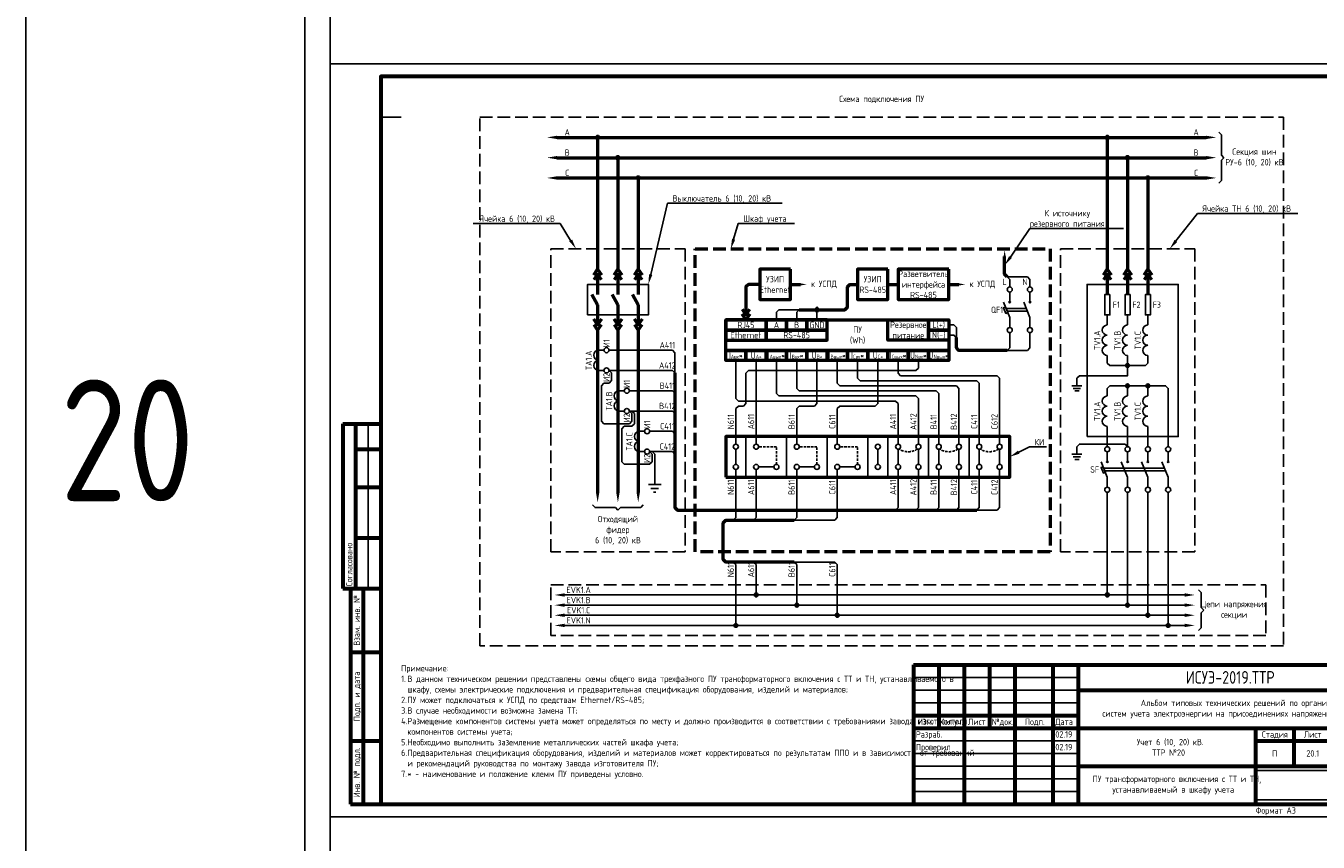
# Model space of a CAD drawing. Header units: millimetres. Extents: x -110 to 4101, y -10868 to 110.
# Tile 28 of 90: x -110 to 400, y -6340 to -6018. Entities that reach past the tile are written whole.
import ezdxf
from ezdxf import colors
from ezdxf.entities.mleader import LeaderData, LeaderLine
from ezdxf.enums import TextEntityAlignment as Align
from ezdxf.math import Vec2, Vec3

# ---------------------------------------------------------------- set-up
doc = ezdxf.new("R2010")
doc.units = ezdxf.units.MM
doc.linetypes.add('GOST2.303 4', pattern=[7, 5, -2, 0])
doc.linetypes.add('штриховая2', pattern=[9.525, 6.35, -3.175])
doc.layers.add('01.Вспомогательный_слой', color=1, linetype='Continuous', plot=False)
doc.layers.add('Формат', color=7, linetype='Continuous', lineweight=25)
doc.layers.add('Формат @ 1', color=7, linetype='Continuous', lineweight=25)
doc.styles.add('ЭП', font='GOST.TTF')
picture_1 = doc.add_image_def('image3.png', size_in_pixel=(587, 136))

# ---------------------------------------------------------------- blocks, each defined once
blk = doc.blocks.new('*U75')
at = {"layer": 'Формат', "color": 7, "linetype": 'Continuous', "lineweight": 60}
for p, q in [((-205, 150), (-190, 150)), ((-205, 150), (-205, 85)), ((-200, 150), (-200, 85)), ((-200, 140), (-190, 140)), ((-200, 125), (-190, 125)), ((-200, 105), (-190, 105)), ((-205, 85), (-197, 85)), ((-202, 85), (-190, 85)), ((-202, 85), (-202, 0)), ((-197, 85), (-197, 0)), ((-202, 60), (-190, 60)), ((20, 55), (205, 55)), ((20, 55), (20, 0)), ((30, 55), (30, 30)), ((40, 55), (40, 0)), ((50, 55), (50, 30)), ((60, 55), (60, 0)), ((75, 55), (75, 0)), ((85, 55), (85, 0)), ((85, 45), (205, 45)), ((20, 35), (85, 35)), ((20, 30), (205, 30)), ((155, 30), (155, 0)), ((170, 30), (170, 15)), ((185, 30), (185, 15)), ((-202, 25), (-190, 25)), ((155, 25), (205, 25)), ((85, 15), (205, 15)), ((-202, 0), (-190, 0))]:
    blk.add_line(p, q, dxfattribs=at)
at = {"layer": 'Формат', "color": 7, "linetype": 'Continuous', "lineweight": 25}
for p, q in [((-195, 150), (-195, 85)), ((20, 50), (85, 50)), ((20, 45), (85, 45)), ((20, 40), (85, 40)), ((20, 25), (85, 25)), ((20, 20), (85, 20)), ((20, 15), (85, 15)), ((20, 10), (85, 10)), ((20, 5), (85, 5))]:
    blk.add_line(p, q, dxfattribs=at)
blk.add_lwpolyline([(-210, -5), (210, -5), (210, 292), (-210, 292)], close=True, dxfattribs=at)
at = {"layer": 'Формат', "color": 7, "linetype": 'Continuous', "lineweight": 60}
blk.add_lwpolyline([(-190, 0), (205, 0), (205, 287), (-190, 287)], close=True, dxfattribs=at)
at = {"layer": 'Формат', "color": 7, "linetype": 'Continuous', "lineweight": 25, "style": 'ЭП'}
blk.add_text('Согласовано', height=2.5, rotation=90, dxfattribs=at).set_placement((-202.5, 86), align=Align.MIDDLE_LEFT)
for s, p in [('Взам. инв. №', (-199.5, 72.5)), ('Подп. и дата', (-199.5, 42.5)), ('Инв. № подл.', (-199.5, 12.5))]:
    blk.add_text(s, height=2.5, rotation=90, dxfattribs=at).set_placement(p, align=Align.MIDDLE_CENTER)
for s, p in [('Изм.', (21.81, 31.25)), ('Кол.уч.', (30.38, 31.25)), ('Лист', (41.54, 31.25)), ('№док.', (50.89, 31.24)), ('Подп.', (63.99, 31.25)), ('Дата', (75.95, 31.25)), ('Стадия', (157.47, 26.25)), ('Лист', (173.99, 26.25)), ('Листов', (188.99, 26.25))]:
    blk.add_text(s, height=2.5, dxfattribs=at).set_placement(p)
at = {"layer": 'Формат', "color": 7, "linetype": 'Continuous', "lineweight": 25, "style": 'ЭП', "flags": 8}
for tag, p in [('СОГЛ_ФИО_1', (-197.5, 106)), ('СОГЛ_ФИО_2', (-192.5, 106)), ('СОГЛ_ДОЛЖ_1', (-197.5, 86)), ('СОГЛ_ДОЛЖ_2', (-192.5, 86))]:
    blk.add_attdef(tag, text='', height=2.5, rotation=90, dxfattribs=at).set_placement(p, align=Align.MIDDLE_LEFT)
for tag, height, p in [('ОБОЗНАЧЕНИЕ', 5, (145, 50)), ('ОБЪЕКТ', 2.5, (145, 37.5)), ('НАИМЕНОВАНИЕ', 2.5, (120, 22.5)), ('Стадия', 2.5, (162.5, 20)), ('Лист', 2.5, (177.5, 20)), ('Листов', 2.5, (195, 20)), ('НАИМ_ИЗОБРАЖЕНИЙ', 2.5, (120, 7.5))]:
    blk.add_attdef(tag, text='', height=height, dxfattribs=at).set_placement(p, align=Align.MIDDLE_CENTER)
for tag, p in [('изм.№', (21, 37.5)), ('изм.уч.', (31, 37.5)), ('изм.лист', (41, 37.5)), ('изм.№_док.', (50.5, 37.5)), ('изм_дата', (76, 37.5)), ('Должн_1', (21, 27.5)), ('ФИО_1', (41, 27.5)), ('дата_1', (76, 27.5)), ('ДОЛЖН_2', (21, 22.5)), ('ФИО_2', (41, 22.5)), ('дата_2', (76, 22.5)), ('Должн_3', (21, 17.5)), ('ФИО_3', (41, 17.5)), ('дата_3', (76, 17.5)), ('ДОЛЖН_4', (21, 12.5)), ('ФИО_4', (41, 12.5)), ('дата_4', (76, 12.5)), ('ДОЛЖН_5', (21, 7.5)), ('ФИО_5', (41, 7.5)), ('дата_5', (76, 7.5)), ('ДОЛЖН_6', (21, 2.5)), ('ФИО_6', (41, 2.5)), ('дата_6', (76, 2.5)), ('ФОРМ.ЛИСТА', (155, -2.5))]:
    blk.add_attdef(tag, text='', height=2.5, dxfattribs=at).set_placement(p, align=Align.MIDDLE_LEFT)
blk.add_attdef('N_ИНВ', text='', height=2.5, rotation=90, dxfattribs=at).set_placement((-193.5, 12.5), align=Align.MIDDLE_CENTER)
at = {"ltscale": 0.2}
image = blk.add_image(picture_1, insert=(155, 1.71), size_in_units=(50, 11.58), dxfattribs=at)
image.dxf.flags = 7

msp = doc.modelspace()

# ---------------------------------------------------------------- hatches: boundary and pattern name
h = msp.add_hatch(color=256)
h.dxf.hatch_style = 1
edge = h.paths.add_edge_path()
edge.add_arc((115.5, -6062), 0.75, 0, 360)
h = msp.add_hatch(color=256)
h.dxf.hatch_style = 1
edge = h.paths.add_edge_path()
edge.add_arc((316.5, -6062), 0.75, 0, 360)
h = msp.add_hatch(color=256)
h.dxf.hatch_style = 1
edge = h.paths.add_edge_path()
edge.add_arc((123.5, -6070), 0.75, 0, 360)
h = msp.add_hatch(color=256)
h.dxf.hatch_style = 1
edge = h.paths.add_edge_path()
edge.add_arc((324.5, -6070), 0.75, 0, 360)
h = msp.add_hatch(color=256)
h.dxf.hatch_style = 1
edge = h.paths.add_edge_path()
edge.add_arc((131.5, -6078), 0.75, 0, 360)
h = msp.add_hatch(color=256)
h.dxf.hatch_style = 1
edge = h.paths.add_edge_path()
edge.add_arc((332.5, -6078), 0.75, 0, 360)
h = msp.add_hatch(color=256)
h.dxf.hatch_style = 1
edge = h.paths.add_edge_path()
edge.add_arc((324.5, -6152), 0.75, 0, 360)
h = msp.add_hatch(color=256)
h.dxf.hatch_style = 1
edge = h.paths.add_edge_path()
edge.add_arc((324.5, -6160), 0.75, 0, 360)
h = msp.add_hatch(color=256)
h.dxf.hatch_style = 1
edge = h.paths.add_edge_path()
edge.add_arc((332.5, -6160), 0.75, 0, 360)
h = msp.add_hatch(color=256)
h.dxf.hatch_style = 1
edge = h.paths.add_edge_path()
edge.add_arc((178, -6242.5), 0.75, 0, 360)
h = msp.add_hatch(color=256)
h.dxf.hatch_style = 1
edge = h.paths.add_edge_path()
edge.add_arc((316.5, -6242.5), 0.75, 0, 360)
h = msp.add_hatch(color=256)
h.dxf.hatch_style = 1
edge = h.paths.add_edge_path()
edge.add_arc((194, -6246.5), 0.75, 0, 360)
h = msp.add_hatch(color=256)
h.dxf.hatch_style = 1
edge = h.paths.add_edge_path()
edge.add_arc((324.5, -6246.5), 0.75, 0, 360)
h = msp.add_hatch(color=256)
h.dxf.hatch_style = 1
edge = h.paths.add_edge_path()
edge.add_arc((210, -6250.5), 0.75, 0, 360)
h = msp.add_hatch(color=256)
h.dxf.hatch_style = 1
edge = h.paths.add_edge_path()
edge.add_arc((332.5, -6250.5), 0.75, 0, 360)
h = msp.add_hatch(color=256)
h.dxf.hatch_style = 1
edge = h.paths.add_edge_path()
edge.add_arc((170, -6254.5), 0.75, 0, 360)
h = msp.add_hatch(color=256)
h.dxf.hatch_style = 1
edge = h.paths.add_edge_path()
edge.add_arc((340.5, -6254.5), 0.75, 0, 360)

# ---------------------------------------------------------------- linework, layer by layer
for p, q in [((361.5, -6069), (362.5, -6070)), ((361.5, -6071), (362.5, -6070)), ((122.5, -6208), (123.5, -6209)), ((124.5, -6208), (123.5, -6209)), ((353.5, -6247.5), (354.5, -6248.5)), ((353.5, -6249.5), (354.5, -6248.5))]:
    msp.add_line(p, q)
at = {"ltscale": 0.2}
for points in [[(-110, -10868), (2120, -10868), (2120, 110), (-110, 110)], [(111.5, -6132), (135.5, -6132), (135.5, -6120), (111.5, -6120)], [(308.5, -6180), (344.5, -6180), (344.5, -6120), (308.5, -6120)], [(317.5, -6124), (317.5, -6132), (315.5, -6132), (315.5, -6124)], [(325.5, -6124), (325.5, -6132), (323.5, -6132), (323.5, -6124)], [(333.5, -6124), (333.5, -6132), (331.5, -6132), (331.5, -6124)]]:
    msp.add_lwpolyline(points, close=True, dxfattribs=at)
at = {"lineweight": 50}
for points in [[(99.5, -6062), (355.5, -6062)], [(115.5, -6062), (115.5, -6062), (115.5, -6106), (115.5, -6114)], [(316.5, -6062), (316.5, -6062), (316.5, -6106), (316.5, -6114)], [(99.5, -6070), (355.5, -6070)], [(123.5, -6070), (123.5, -6070), (123.5, -6106), (123.5, -6114)], [(324.5, -6070), (324.5, -6070), (324.5, -6106), (324.5, -6114)], [(99.5, -6078), (355.5, -6078)], [(131.5, -6078), (131.5, -6078), (131.5, -6106), (131.5, -6114)], [(332.5, -6078), (332.5, -6078), (332.5, -6106), (332.5, -6114)], [(114, -6116.25), (115.5, -6114), (117, -6116.25)], [(122, -6116.25), (123.5, -6114), (125, -6116.25)], [(130, -6116.25), (131.5, -6114), (133, -6116.25)], [(315, -6116.25), (316.5, -6114), (318, -6116.25)], [(323, -6116.25), (324.5, -6114), (326, -6116.25)], [(331, -6116.25), (332.5, -6114), (334, -6116.25)], [(117, -6118.25), (115.5, -6116), (114, -6118.25)], [(115.5, -6116), (115.5, -6124)], [(125, -6118.25), (123.5, -6116), (122, -6118.25)], [(123.5, -6116), (123.5, -6124)], [(133, -6118.25), (131.5, -6116), (130, -6118.25)], [(131.5, -6116), (131.5, -6124)], [(179.5, -6120), (175, -6120), (174, -6121), (174, -6132)], [(191.5, -6120), (195.5, -6120)], [(195, -6130), (203, -6130), (213, -6130), (214, -6129), (214, -6121), (215, -6120), (218, -6120)], [(230, -6120), (234, -6120)], [(254, -6120), (258, -6120)], [(318, -6118.25), (316.5, -6116), (315, -6118.25)], [(316.5, -6116), (316.5, -6124)], [(326, -6118.25), (324.5, -6116), (323, -6118.25)], [(324.5, -6116), (324.5, -6124)], [(334, -6118.25), (332.5, -6116), (331, -6118.25)], [(332.5, -6116), (332.5, -6124)], [(113.191, -6124), (115.5, -6128)], [(121.191, -6124), (123.5, -6128)], [(129.191, -6124), (131.5, -6128)], [(115.5, -6128), (115.5, -6136)], [(123.5, -6128), (123.5, -6136)], [(131.5, -6128), (131.5, -6136)], [(172.5, -6129.75), (174, -6132), (175.5, -6129.75)], [(117, -6133.75), (115.5, -6136), (114, -6133.75)], [(114, -6135.75), (115.5, -6138), (117, -6135.75)], [(125, -6133.75), (123.5, -6136), (122, -6133.75)], [(122, -6135.75), (123.5, -6138), (125, -6135.75)], [(133, -6133.75), (131.5, -6136), (130, -6133.75)], [(130, -6135.75), (131.5, -6138), (133, -6135.75)], [(175.5, -6131.75), (174, -6134), (172.5, -6131.75)], [(115.5, -6138), (115.5, -6202)], [(123.5, -6138), (123.5, -6202)], [(131.5, -6138), (131.5, -6202)], [(146, -6154.936), (146, -6208), (147, -6209), (265, -6209)], [(193, -6229.5), (166, -6229.5), (165, -6228.5), (165, -6214), (166, -6213), (193, -6213)]]:
    msp.add_lwpolyline(points, dxfattribs=at)
for points in [[(360.5, -6060), (361.5, -6061), (361.5, -6069)], [(361.5, -6071), (361.5, -6079), (360.5, -6080)], [(277.646, -6126.646), (278.354, -6127.354)], [(278.354, -6126.646), (277.646, -6127.354)], [(285.646, -6126.646), (286.354, -6127.354)], [(286.354, -6126.646), (285.646, -6127.354)], [(116, -6145.936), (118, -6145.936)], [(116, -6153.936), (118, -6153.936)], [(124, -6161.936), (126, -6161.936)], [(124, -6169.936), (126, -6169.936)], [(132, -6177.936), (134, -6177.936)], [(132, -6185.936), (134, -6185.936)], [(170, -6191), (170, -6185)], [(226, -6191), (226, -6185)], [(234, -6191), (234, -6185)], [(242, -6191), (242, -6185)], [(250, -6191), (250, -6185)], [(258, -6191), (258, -6185)], [(266, -6191), (266, -6185)], [(274, -6191), (274, -6185)], [(316.146, -6189.646), (316.854, -6190.354)], [(316.854, -6189.646), (316.146, -6190.354)], [(324.146, -6189.646), (324.854, -6190.354)], [(324.854, -6189.646), (324.146, -6190.354)], [(332.146, -6189.646), (332.854, -6190.354)], [(332.854, -6189.646), (332.146, -6190.354)], [(340.146, -6189.646), (340.854, -6190.354)], [(340.854, -6189.646), (340.146, -6190.354)], [(122.5, -6208), (114.5, -6208), (113.5, -6207)], [(133.5, -6207), (132.5, -6208), (124.5, -6208)], [(352.5, -6240.5), (353.5, -6241.5), (353.5, -6247.5)], [(353.5, -6249.5), (353.5, -6255.5), (352.5, -6256.5)]]:
    msp.add_lwpolyline(points)
at = {"linetype": 'GOST2.303 4'}
for points in [[(97, -6106), (150, -6106), (150, -6225.5), (97, -6225.5)], [(298, -6106), (351, -6106), (351, -6225.5), (298, -6225.5)], [(97, -6238.5), (379, -6238.5), (379, -6258.5), (97, -6258.5)]]:
    msp.add_lwpolyline(points, close=True, dxfattribs=at)
at = {"linetype": 'GOST2.303 4', "lineweight": 50}
msp.add_lwpolyline([(154, -6106), (294, -6106), (294, -6225.5), (154, -6225.5)], close=True, dxfattribs=at)
at = {"lineweight": 50, "ltscale": 2}
for points in [[(277, -6117), (277, -6117), (276, -6116), (276, -6109)], [(277, -6146), (258, -6146), (257, -6145), (257, -6141)]]:
    msp.add_lwpolyline(points, dxfattribs=at)
for points in [[(191.5, -6114), (179.5, -6114), (179.5, -6126), (191.5, -6126)], [(230, -6114), (218, -6114), (218, -6126), (230, -6126)], [(254, -6114), (234, -6114), (234, -6126), (254, -6126)], [(166, -6134), (254, -6134), (254, -6146), (166, -6146)], [(166, -6134), (254, -6134), (254, -6150), (166, -6150)], [(182, -6134), (166, -6134), (166, -6138), (182, -6138)], [(190, -6134), (182, -6134), (182, -6138), (190, -6138)], [(198, -6134), (190, -6134), (190, -6138), (198, -6138)], [(206, -6134), (198, -6134), (198, -6138), (206, -6138)], [(230, -6134), (246, -6134), (246, -6142), (230, -6142)], [(246, -6134), (254, -6134), (254, -6138), (246, -6138)], [(182, -6138), (166, -6138), (166, -6142), (182, -6142)], [(206, -6138), (182, -6138), (182, -6142), (206, -6142)], [(246, -6138), (254, -6138), (254, -6142), (246, -6142)], [(166, -6146), (174, -6146), (174, -6150), (166, -6150)], [(174, -6146), (182, -6146), (182, -6150), (174, -6150)], [(182, -6146), (190, -6146), (190, -6150), (182, -6150)], [(190, -6146), (198, -6146), (198, -6150), (190, -6150)], [(198, -6146), (206, -6146), (206, -6150), (198, -6150)], [(206, -6146), (214, -6146), (214, -6150), (206, -6150)], [(214, -6146), (222, -6146), (222, -6150), (214, -6150)], [(222, -6146), (230, -6146), (230, -6150), (222, -6150)], [(230, -6146), (238, -6146), (238, -6150), (230, -6150)], [(238, -6146), (246, -6146), (246, -6150), (238, -6150)], [(246, -6146), (254, -6146), (254, -6150), (246, -6150)], [(166, -6196), (278, -6196), (278, -6180), (166, -6180)]]:
    msp.add_lwpolyline(points, close=True, dxfattribs=at)
at = {"ltscale": 0.2}
for points in [[(286, -6121), (286, -6118), (285, -6117), (277, -6117)], [(278, -6121), (278, -6118), (277, -6117), (277, -6117)], [(186, -6134), (186, -6131), (187, -6130), (195, -6130)], [(194, -6134), (194, -6131), (195, -6130), (196, -6130)], [(202, -6134), (202, -6131)], [(254, -6136), (256, -6136), (257, -6137), (257, -6141)], [(316.5, -6132), (316.5, -6136)], [(324.5, -6132), (324.5, -6136)], [(332.5, -6132), (332.5, -6136)], [(254, -6140), (256, -6140), (257, -6141), (257, -6142)], [(278, -6139), (278, -6145), (277, -6146), (276, -6146)], [(286, -6139), (286, -6145), (285, -6146), (277, -6146)], [(120, -6145.936), (145, -6145.936), (146, -6146.936), (146, -6154.936)], [(170, -6150), (170, -6165), (171, -6166), (233, -6166), (234, -6167), (234, -6183)], [(170, -6183), (170, -6169), (171, -6168), (173, -6168), (174, -6167), (174, -6155), (175, -6154), (241, -6154), (242, -6153), (242, -6150)], [(178, -6183), (178, -6150)], [(186, -6150), (186, -6163), (187, -6164), (241, -6164), (242, -6165), (242, -6183)], [(194, -6150), (194, -6161), (195, -6162), (249, -6162), (250, -6163), (250, -6183)], [(194, -6183), (194, -6169), (195, -6168), (201, -6168), (202, -6167), (202, -6150)], [(210, -6150), (210, -6159), (211, -6160), (257, -6160), (258, -6161), (258, -6183)], [(210, -6183), (210, -6169), (211, -6168), (225, -6168), (226, -6167), (226, -6150)], [(218, -6150), (218, -6157), (219, -6158), (265, -6158), (266, -6159), (266, -6183)], [(234, -6150), (234, -6155), (235, -6156), (273, -6156), (274, -6157), (274, -6183)], [(316.5, -6148), (316.5, -6151), (317.5, -6152), (331.5, -6152), (332.5, -6151), (332.5, -6148)], [(324.5, -6148), (324.5, -6152)], [(121, -6154.936), (121, -6157.936), (120, -6158.936), (118, -6158.936), (117, -6159.936), (117, -6173.936), (118, -6174.936), (128, -6174.936), (129, -6173.936), (129, -6170.936)], [(120, -6153.936), (145, -6153.936), (146, -6154.936), (146, -6155.936)], [(120, -6153.936), (120, -6153.936), (121, -6154.936), (121, -6154.936)], [(324.5, -6152), (324.5, -6156), (305.5, -6156), (304.5, -6157), (304.5, -6160)], [(316.5, -6164), (316.5, -6161), (317.5, -6160), (332.5, -6160), (332.5, -6161), (332.5, -6164)], [(324.5, -6164), (324.5, -6160)], [(331.5, -6160), (339.5, -6160), (340.5, -6161), (340.5, -6184)], [(128, -6161.936), (145, -6161.936), (146, -6162.936), (146, -6163.936)], [(130, -6170.936), (130, -6174.936), (129, -6175.936), (126, -6175.936), (125, -6176.936), (125, -6189.936), (126, -6190.936), (136, -6190.936), (137, -6189.936), (137, -6186.936)], [(128, -6169.936), (145, -6169.936), (146, -6170.936), (146, -6171.936)], [(128, -6169.936), (128, -6169.936), (129, -6170.936), (129, -6170.936)], [(128, -6169.936), (129, -6169.936), (130, -6170.936), (130, -6170.936)], [(316.5, -6184), (316.5, -6176)], [(324.5, -6184), (324.5, -6176)], [(332.5, -6184), (332.5, -6176)], [(136, -6177.936), (145, -6177.936), (146, -6178.936), (146, -6179.936)], [(174, -6196), (174, -6180)], [(190, -6196), (190, -6180)], [(206, -6196), (206, -6180)], [(222, -6196), (222, -6180)], [(230, -6196), (230, -6180)], [(246, -6196), (246, -6180)], [(262, -6196), (262, -6180)], [(136, -6185.936), (145, -6185.936), (146, -6186.936), (146, -6187.936)], [(136, -6185.936), (136, -6185.936), (137, -6186.936), (137, -6186.936)], [(136, -6185.936), (137, -6185.936), (138, -6186.936), (138, -6186.936)], [(138, -6186.936), (138, -6194.936), (138, -6194.936)], [(324.5, -6184), (324.5, -6184), (323.5, -6183), (305.5, -6183), (304.5, -6184), (304.5, -6187)], [(179, -6192), (185, -6192)], [(195, -6192), (201, -6192)], [(211, -6192), (217, -6192)], [(138, -6198.936), (138, -6194.936)], [(170, -6193), (170, -6212)], [(178, -6193), (178, -6212)], [(194, -6193), (194, -6212)], [(210, -6193), (210, -6212)], [(234, -6193), (234, -6208), (233, -6209), (232, -6209)], [(242, -6193), (242, -6208), (241, -6209), (240, -6209)], [(250, -6193), (250, -6208), (249, -6209), (248, -6209)], [(258, -6193), (258, -6208), (257, -6209), (256, -6209)], [(266, -6193), (266, -6208), (265, -6209), (264, -6209)], [(274, -6193), (274, -6208), (273, -6209), (265, -6209)], [(135.5, -6198.936), (140.5, -6198.936)], [(136.5, -6200.436), (139.5, -6200.436)], [(137.5, -6201.936), (138.5, -6201.936)], [(316.5, -6202), (316.5, -6242.5)], [(324.5, -6202), (324.5, -6246.5)], [(332.5, -6202), (332.5, -6250.5)], [(340.5, -6202), (340.5, -6254.5)], [(170, -6211), (170, -6212), (169, -6213), (168, -6213)], [(178, -6211), (178, -6212), (177, -6213), (176, -6213)], [(194, -6211), (194, -6212), (193, -6213), (192, -6213)], [(210, -6211), (210, -6212), (209, -6213), (193, -6213)], [(170, -6231.5), (170, -6230.5), (169, -6229.5), (168, -6229.5)], [(170, -6230.5), (170, -6254.5)], [(178, -6231.5), (178, -6230.5), (177, -6229.5), (176, -6229.5)], [(178, -6230.5), (178, -6242.5)], [(194, -6231.5), (194, -6230.5), (193, -6229.5), (192, -6229.5)], [(210, -6231.5), (210, -6230.5), (209, -6229.5), (193, -6229.5)], [(194, -6230.5), (194, -6246.5)], [(210, -6230.5), (210, -6250.5)], [(102.5, -6242.5), (347, -6242.5)], [(102.5, -6246.5), (347, -6246.5)], [(102.5, -6250.5), (347, -6250.5)], [(102.5, -6254.5), (347, -6254.5)]]:
    msp.add_lwpolyline(points, dxfattribs=at)
at = {"ltscale": 2}
for points in [[(278, -6123), (278, -6127)], [(286, -6123), (286, -6127)], [(275.515, -6127), (278, -6133)], [(276.55, -6129.5), (284.55, -6129.5)], [(276.964, -6130.5), (284.964, -6130.5)], [(283.515, -6127), (286, -6133)], [(278, -6137), (278, -6133)], [(286, -6137), (286, -6133)], [(302.5, -6160), (306.5, -6160)], [(303.077, -6161), (305.923, -6161)], [(303.655, -6162), (305.345, -6162)], [(302.5, -6187), (306.5, -6187)], [(316.5, -6186), (316.5, -6190)], [(324.5, -6186), (324.5, -6190)], [(332.5, -6186), (332.5, -6190)], [(340.5, -6186), (340.5, -6190)], [(303.077, -6188), (305.923, -6188)], [(303.655, -6189), (305.345, -6189)], [(314.015, -6190), (316.5, -6196)], [(322.015, -6190), (324.5, -6196)], [(330.015, -6190), (332.5, -6196)], [(338.015, -6190), (340.5, -6196)], [(315.05, -6192.5), (339.05, -6192.5)], [(315.464, -6193.5), (339.464, -6193.5)], [(316.5, -6200), (316.5, -6196)], [(324.5, -6200), (324.5, -6196)], [(332.5, -6200), (332.5, -6196)], [(340.5, -6200), (340.5, -6196)]]:
    msp.add_lwpolyline(points, dxfattribs=at)
for points in [[(276.298, -6128.891), (277.217, -6131.109), (276.477, -6131.415), (275.559, -6129.197)], [(314.798, -6191.891), (315.717, -6194.109), (314.977, -6194.415), (314.059, -6192.197)]]:
    msp.add_lwpolyline(points, close=True, dxfattribs=at)
at = {"linetype": 'штриховая2', "ltscale": 0.15}
for points in [[(186, -6191), (186, -6184), (179, -6184)], [(202, -6191), (202, -6184), (195, -6184)], [(218, -6191), (218, -6184), (211, -6184)]]:
    msp.add_lwpolyline(points, dxfattribs=at)
at = {"ltscale": 2}
for centre, radius in [((115.5, -6062), 0.75), ((316.5, -6062), 0.75), ((123.5, -6070), 0.75), ((324.5, -6070), 0.75), ((131.5, -6078), 0.75), ((332.5, -6078), 0.75), ((278, -6122), 1), ((286, -6122), 1), ((278, -6138), 1), ((286, -6138), 1), ((119, -6145.936), 1), ((324.5, -6152), 0.75), ((119, -6153.936), 1), ((127, -6161.936), 1), ((324.5, -6160), 0.75), ((332.5, -6160), 0.75), ((127, -6169.936), 1), ((135, -6177.936), 1), ((135, -6185.936), 1), ((170, -6184), 1), ((178, -6184), 1), ((194, -6184), 1), ((210, -6184), 1), ((226, -6184), 1), ((234, -6184), 1), ((242, -6184), 1), ((250, -6184), 1), ((258, -6184), 1), ((266, -6184), 1), ((274, -6184), 1), ((316.5, -6185), 1), ((324.5, -6185), 1), ((332.5, -6185), 1), ((340.5, -6185), 1), ((170, -6192), 1), ((178, -6192), 1), ((186, -6192), 1), ((194, -6192), 1), ((202, -6192), 1), ((210, -6192), 1), ((218, -6192), 1), ((226, -6192), 1), ((234, -6192), 1), ((242, -6192), 1), ((250, -6192), 1), ((258, -6192), 1), ((266, -6192), 1), ((274, -6192), 1), ((316.5, -6201), 1), ((324.5, -6201), 1), ((332.5, -6201), 1), ((340.5, -6201), 1), ((178, -6242.5), 0.75), ((316.5, -6242.5), 0.75), ((194, -6246.5), 0.75), ((324.5, -6246.5), 0.75), ((210, -6250.5), 0.75), ((332.5, -6250.5), 0.75), ((170, -6254.5), 0.75), ((340.5, -6254.5), 0.75)]:
    msp.add_circle(centre, radius, dxfattribs=at)
for centre in [(316.5, -6138), (324.5, -6138), (332.5, -6138), (316.5, -6142), (324.5, -6142), (332.5, -6142), (116, -6147.936), (316.5, -6146), (324.5, -6146), (332.5, -6146), (116, -6151.936), (124, -6163.936), (124, -6167.936), (316.5, -6166), (324.5, -6166), (332.5, -6166), (316.5, -6170), (324.5, -6170), (332.5, -6170), (316.5, -6174), (324.5, -6174), (332.5, -6174), (132, -6179.936), (132, -6183.936)]:
    msp.add_arc(centre, 2, 90, 270)
at = {"ltscale": 0.2}
msp.add_ellipse((202, -6130), major_axis=(0, -1), ratio=0.5, dxfattribs=at)
at = {"linetype": 'штриховая2', "ltscale": 0.15, "extrusion": (0, 0, -1)}
for centre in [(238, -6184), (254, -6184), (270, -6184)]:
    msp.add_ellipse(centre, major_axis=(-4, 0), ratio=0.5, start_param=3.6098087, end_param=5.8149692, dxfattribs=at)
for points in [[(99.5, -6061.333), (99.5, -6062.667), (95.5, -6062)], [(355.5, -6061.333), (355.5, -6062.667), (359.5, -6062)], [(99.5, -6069.333), (99.5, -6070.667), (95.5, -6070)], [(355.5, -6069.333), (355.5, -6070.667), (359.5, -6070)], [(99.5, -6077.333), (99.5, -6078.667), (95.5, -6078)], [(355.5, -6077.333), (355.5, -6078.667), (359.5, -6078)], [(275.583, -6109), (276.417, -6109), (276, -6106.5)], [(195.5, -6119.583), (195.5, -6120.417), (198, -6120)], [(258, -6119.583), (258, -6120.417), (260.5, -6120)], [(114.833, -6202), (116.167, -6202), (115.5, -6206)], [(122.833, -6202), (124.167, -6202), (123.5, -6206)], [(130.833, -6202), (132.167, -6202), (131.5, -6206)], [(102.5, -6241.833), (102.5, -6243.167), (98.5, -6242.5)], [(347, -6241.833), (347, -6243.167), (351, -6242.5)], [(102.5, -6245.833), (102.5, -6247.167), (98.5, -6246.5)], [(347, -6245.833), (347, -6247.167), (351, -6246.5)], [(102.5, -6249.833), (102.5, -6251.167), (98.5, -6250.5)], [(347, -6249.833), (347, -6251.167), (351, -6250.5)], [(102.5, -6253.833), (102.5, -6255.167), (98.5, -6254.5)], [(347, -6253.833), (347, -6255.167), (351, -6254.5)]]:
    msp.add_solid(points)
at = {"layer": '01.Вспомогательный_слой', "ltscale": 0.2}
msp.add_lwpolyline([(0, 0), (2040, 0), (2040, -10788), (0, -10788)], close=True, dxfattribs=at)
at = {"layer": '01.Вспомогательный_слой'}
for points in [[(10, -6013), (10, -6033)], [(30, -6038), (30, -6054), (38, -6054)], [(10, -6330), (10, -6350)]]:
    msp.add_lwpolyline(points, dxfattribs=at)
at = {"layer": '01.Вспомогательный_слой', "linetype": 'GOST2.303 4'}
msp.add_lwpolyline([(69, -6054), (386, -6054), (386, -6262.5), (69, -6262.5)], close=True, dxfattribs=at)

# ---------------------------------------------------------------- block references
at = {"layer": 'Формат @ 1', "ltscale": 0.7}
ref = msp.add_blockref('*U75', (220, -6325), dxfattribs=at)
ref.add_attrib('ОБОЗНАЧЕНИЕ', 'ИСУЭ-2019.ТТР', dxfattribs={"layer": 'Формат', "color": 7, "linetype": 'Continuous', "lineweight": 25, "height": 5, "style": 'ЭП', "flags": 8}).set_placement((365, -6275), align=Align.MIDDLE_CENTER)
ref.add_attrib('Стадия', 'П', dxfattribs={"layer": 'Формат', "color": 7, "linetype": 'Continuous', "lineweight": 25, "height": 2.5, "style": 'ЭП', "flags": 8}).set_placement((382.5, -6305), align=Align.MIDDLE_CENTER)
ref.add_attrib('Лист', '20.1', dxfattribs={"layer": 'Формат', "color": 7, "linetype": 'Continuous', "lineweight": 25, "height": 2.5, "style": 'ЭП', "flags": 8}).set_placement((397.5, -6305), align=Align.MIDDLE_CENTER)
ref.add_attrib('Листов', '3', dxfattribs={"layer": 'Формат', "color": 7, "linetype": 'Continuous', "lineweight": 25, "height": 2.5, "style": 'ЭП', "flags": 8}).set_placement((415, -6305), align=Align.MIDDLE_CENTER)
ref.add_attrib('ОБЪЕКТ_001', 'Альбом типовых технических решений по организации', (329.689, -6286.31), dxfattribs={"layer": 'Формат', "color": 7, "linetype": 'Continuous', "lineweight": 25, "height": 2.5, "style": 'ЭП', "flags": 8})
ref.add_attrib('НАИМЕНОВАНИЕ_001', 'Учет 6 (10, 20) кВ.', (328.125, -6301.756), dxfattribs={"layer": 'Формат', "color": 7, "linetype": 'Continuous', "lineweight": 25, "height": 2.5, "style": 'ЭП', "flags": 8})
ref.add_attrib('НАИМ_ИЗОБРАЖЕНИЙ_001', 'ПУ трансформаторного включения с ТТ и ТН,', (310.714, -6316.31), dxfattribs={"layer": 'Формат', "color": 7, "linetype": 'Continuous', "lineweight": 25, "height": 2.5, "style": 'ЭП', "flags": 8})
ref.add_attrib('Должн_1', 'Разраб.', dxfattribs={"layer": 'Формат', "color": 7, "linetype": 'Continuous', "lineweight": 25, "height": 2.5, "style": 'ЭП', "flags": 8}).set_placement((241, -6297.5), align=Align.MIDDLE_LEFT)
ref.add_attrib('ДОЛЖН_2', 'Проверил', dxfattribs={"layer": 'Формат', "color": 7, "linetype": 'Continuous', "lineweight": 25, "height": 2.5, "style": 'ЭП', "flags": 8}).set_placement((241, -6302.5), align=Align.MIDDLE_LEFT)
ref.add_attrib('дата_1', '02.19', dxfattribs={"layer": 'Формат', "color": 7, "linetype": 'Continuous', "lineweight": 25, "height": 2.5, "style": 'ЭП', "flags": 8}).set_placement((296, -6297.5), align=Align.MIDDLE_LEFT)
ref.add_attrib('дата_2', '02.19', dxfattribs={"layer": 'Формат', "color": 7, "linetype": 'Continuous', "lineweight": 25, "height": 2.5, "style": 'ЭП', "flags": 8}).set_placement((296, -6302.5), align=Align.MIDDLE_LEFT)
ref.add_attrib('ФОРМ.ЛИСТА', 'Формат А3', dxfattribs={"layer": 'Формат', "color": 7, "linetype": 'Continuous', "lineweight": 25, "height": 2.5, "style": 'ЭП', "flags": 8}).set_placement((375, -6327.5), align=Align.MIDDLE_LEFT)
ref.add_attrib('ОБЪЕКТ_002', 'систем учета электроэнергии на присоединениях напряжением 0,4 кВ и выше', (314.554, -6290.477), dxfattribs={"layer": 'Формат', "color": 7, "linetype": 'Continuous', "lineweight": 25, "height": 2.5, "style": 'ЭП'})
ref.add_attrib('НАИМЕНОВАНИЕ_002', 'ТТР №20', (334.196, -6305.923), dxfattribs={"layer": 'Формат', "color": 7, "linetype": 'Continuous', "lineweight": 25, "height": 2.5, "style": 'ЭП'})
ref.add_attrib('НАИМ_ИЗОБРАЖЕНИЙ_002', 'устанавливаемый в шкафу учета', (318.479, -6320.477), dxfattribs={"layer": 'Формат', "color": 7, "linetype": 'Continuous', "lineweight": 25, "height": 2.5, "style": 'ЭП'})

# ---------------------------------------------------------------- texts
at = {"char_height": 2.5, "style": 'ЭП'}
for s, insert, width, attachment_point in [('Схема подключения ПУ', (227.5, -6047), 317, 5), ('A', (103.5, -6060), 4, 5), ('A', (351.5, -6060), 4, 5), ('Секция шин \\PРУ-6 (10, 20) кВ', (374.5, -6070), 24, 5), ('B', (103.5, -6068), 4, 5), ('B', (351.5, -6068), 4, 5), ('C', (103.5, -6076), 4, 5), ('C', (351.5, -6076), 4, 5), ('{\\C0;Разветвитель интерфейса \\PRS-485}', (244, -6120), 20, 5), ('{\\C0;УЗИП \\PEthernet}', (185.5, -6120), 12, 5), ('к УСПД', (204.75, -6120), 13.5, 5), ('{\\C0;УЗИП \\PRS-485}', (224, -6120), 12, 5), ('к УСПД', (267.25, -6120), 13.5, 5), ('L', (276, -6119), 4, 5), ('N', (284, -6119), 4, 5), ('QF1', (273.015, -6130), 8, 5), ('F1', (320, -6128), 5, 5), ('F2', (328, -6128), 5, 5), ('F3', (336, -6128), 5, 5), ('RJ45', (174, -6136), 16, 5), ('A', (186, -6136), 8, 5), ('B', (194, -6136), 8, 5), ('GND', (202, -6136), 8, 5), ('Резервное питание', (238, -6138), 16, 5), ('L(+)', (250, -6136), 8, 5), ('Ethernet', (174, -6140), 16, 5), ('RS-485', (194, -6140), 24, 5), ('ПУ \\P(Wh)', (218, -6140), 24, 5), ('N(-)', (250, -6140), 8, 5), ('A411', (143, -6143.936), 8, 5), ('A412', (143, -6151.936), 8, 5), ('I{\\H0.6x;Aвх}*', (170, -6148), 8, 5), ('U{\\H0.6x;A*}', (178, -6148), 8, 5), ('I{\\H0.6x;Aвых\\H1.6667x;*}', (186, -6148), 8, 5), ('I{\\H0.6x;Bвх}*', (194, -6148), 8, 5), ('U{\\H0.6x;B*}', (202, -6148), 8, 5), ('I{\\H0.6x;Bвых\\H1.6667x;*}', (210, -6148), 8, 5), ('I{\\H0.6x;Cвх}*', (218, -6148), 8, 5), ('U{\\H0.6x;C*}', (226, -6148), 8, 5), ('I{\\H0.6x;Cвых\\H1.6667x;*}', (234, -6148), 8, 5), ('U{\\H0.6x;Nвх}*', (242, -6148), 8, 5), ('U{\\H0.6x;Nвых}*', (250, -6148), 8, 5), ('B411', (143, -6159.936), 8, 5), ('B412', (143, -6167.936), 8, 5), ('C411', (143, -6175.936), 8, 5), ('C412', (143, -6183.936), 8, 5), ('SF', (311.515, -6193), 8, 5), ('Отходящий фидер \\P6 (10, 20) кВ', (123.5, -6217), 18, 5), ('EVK1.B', (108, -6244.5), 4, 5), ('EVK1.A', (108, -6240.5), 4, 5), ('Цепи напряжения секции', (366.5, -6248.5), 24, 5), ('EVK1.C', (108, -6248.5), 4, 5), ('EVK1.N', (108, -6252.5), 4, 5), ('Примечание:\\P\\pi-2.5,l2.5,t2.5,115;1.^IВ данном техническом решении представлены схемы общего вида трехфазного ПУ {\\C7;трансформаторного включения с ТТ и ТН}, устанавливаемого в шкафу, схемы электрические подключения и предварительная спецификация оборудования, изделий и материалов;\\P2.^IПУ может подключаться к УСПД по средствам Ethernet/RS-485;\\P3.^IВ случае необходимости возможна замена ТТ;\\P4.^IРазмещение компонентов системы учета может определяться по месту и должно производится в соответствии с требованиями завода изготовителя компонентов системы учета;\\P5.^IНеобходимо выполнить заземление металлических частей шкафа учета;\\P6.^IПредварительная спецификация оборудования, изделий и материалов может корректироваться по результатам ППО и в зависимости от требований и рекомендаций руководства по монтажу завода изготовителя ПУ;\\P7.^I* - наименование и положение клемм ПУ приведены условно.', (38, -6315), 198, 7)]:
    msp.add_mtext(s, dxfattribs=dict(at, insert=insert, width=width, attachment_point=attachment_point))
at = {"char_height": 2.5, "attachment_point": 5, "rotation": 90, "style": 'ЭП'}
for s, insert, width in [('ТV1.A', (312.5, -6142), 5), ('ТV1.B', (320.5, -6142), 5), ('ТV1.C', (328.5, -6142), 5), ('ТA1.A', (112, -6149.936), 5), ('И1', (119, -6143.236), 5), ('И2', (119, -6156.636), 5), ('ТA1.B', (120, -6165.936), 5), ('И1', (127, -6159.236), 5), ('ТV1.A', (312.5, -6170), 5), ('ТV1.B', (320.5, -6170), 5), ('ТV1.C', (328.5, -6170), 5), ('И2', (127, -6172.636), 5), ('N611', (168, -6174.136), 8), ('A611', (176, -6174.136), 8), ('B611', (192, -6174.136), 8), ('C611', (208, -6174.136), 8), ('A411', (232, -6174.136), 8), ('A412', (240, -6174.136), 8), ('B411', (248, -6174.136), 8), ('B412', (256, -6174.136), 8), ('C411', (264, -6174.136), 8), ('C612', (272, -6174.136), 8), ('И1', (135, -6175.236), 5), ('ТA1.C', (128, -6181.936), 5), ('И2', (135, -6188.636), 5), ('N611', (168, -6200), 8), ('A611', (176, -6200), 8), ('B611', (192, -6200), 8), ('C611', (208, -6200), 8), ('A411', (232, -6200), 8), ('A412', (240, -6200), 8), ('B411', (248, -6200), 8), ('B412', (256, -6200), 8), ('C411', (264, -6200), 8), ('C412', (272, -6200), 8), ('N611', (168, -6232.5), 8), ('A611', (176, -6232.5), 8), ('B611', (192, -6232.5), 8), ('C611', (208, -6232.5), 8)]:
    msp.add_mtext(s, dxfattribs=dict(at, insert=insert, width=width))
at = {"color": 3, "insert": (-70, -6181.5), "char_height": 48, "width": 8, "attachment_point": 5, "style": 'ЭП'}
msp.add_mtext('20', dxfattribs=at)

# ---------------------------------------------------------------- leaders
ml = msp.add_multileader_mtext('Standard')
ml.set_content('Выключатель 6 (10, 20) кВ', color=256, style='ЭП')
ml.set_leader_properties()
ml.build(insert=Vec2(0, 0))
ml.multileader.update_dxf_attribs({"text_left_attachment_type": 5, "text_right_attachment_type": 5, "dogleg_length": 0})
ctx = ml.context
ctx.base_point, ctx.char_height, ctx.plane_origin = Vec3(143.022, -6088), 2.5, Vec3(135.5, -6083.5)
ctx.left_attachment, ctx.right_attachment = 5, 5
notes = []
notes.append((ctx, [(0, (1, 1, 0), (143.022, -6088), (1, 0), 0, [(0, [(135.5, -6120)], 0, [])])]))
ctx.mtext.insert, ctx.mtext.flow_direction = Vec3(145.022, -6084.821), 5
ml = msp.add_multileader_mtext('Standard')
ml.set_content('Ячейка ТН 6 (10, 20) кВ', color=256, style='ЭП')
ml.set_leader_properties()
ml.build(insert=Vec2(0, 0))
ml.multileader.update_dxf_attribs({"text_left_attachment_type": 5, "text_right_attachment_type": 5, "dogleg_length": 0})
ctx = ml.context
ctx.base_point, ctx.char_height, ctx.plane_origin = Vec3(352.022, -6092), 2.5, Vec3(320.5, -6091.5)
ctx.left_attachment, ctx.right_attachment = 5, 5
notes.append((ctx, [(0, (1, 1, 0), (352.022, -6092), (1, 0), 0, [(0, [(341.097, -6106)], 0, [])])]))
ctx.mtext.insert, ctx.mtext.flow_direction = Vec3(354.022, -6088.821), 5
ml = msp.add_multileader_mtext('Standard')
ml.set_content('Ячейка 6 (10, 20) кВ', color=256, style='ЭП')
ml.set_leader_properties()
ml.build(insert=Vec2(0, 0))
ml.multileader.update_dxf_attribs({"text_left_attachment_type": 5, "text_right_attachment_type": 5, "dogleg_length": 0})
ctx = ml.context
ctx.base_point, ctx.char_height, ctx.plane_origin = Vec3(71.479, -6096), 2.5, Vec3(143.5, -6091.5)
ctx.left_attachment, ctx.right_attachment, ctx.text_align_type = 5, 5, 2
notes.append((ctx, [(1, (1, 1, 0), (100.661, -6096), (-1, 0), 0, [(0, [(107, -6106)], 0, [])])]))
ctx.mtext.insert, ctx.mtext.alignment, ctx.mtext.flow_direction = Vec3(98.661, -6092.821), 3, 5
ml = msp.add_multileader_mtext('Standard')
ml.set_content('Шкаф учета', color=256, style='ЭП')
ml.set_leader_properties()
ml.build(insert=Vec2(0, 0))
ml.multileader.update_dxf_attribs({"text_left_attachment_type": 5, "text_right_attachment_type": 5, "dogleg_length": 0})
ctx = ml.context
ctx.base_point, ctx.char_height, ctx.plane_origin = Vec3(170.925, -6096), 2.5, Vec3(139.403, -6091.5)
ctx.left_attachment, ctx.right_attachment = 5, 5
notes.append((ctx, [(0, (1, 1, 0), (170.925, -6096), (1, 0), 0, [(0, [(168, -6106)], 0, [])])]))
ctx.mtext.insert, ctx.mtext.flow_direction = Vec3(172.925, -6092.788), 5
ml = msp.add_multileader_mtext('Standard')
ml.set_content('К источнику \\Pрезервного питания', color=256, style='ЭП')
ml.set_leader_properties()
ml.build(insert=Vec2(0, 0))
ml.multileader.update_dxf_attribs({"text_left_attachment_type": 5, "text_right_attachment_type": 5, "dogleg_length": 0})
ctx = ml.context
ctx.base_point, ctx.char_height, ctx.plane_origin = Vec3(286, -6098), 2.5, Vec3(238.478, -6045.5)
ctx.left_attachment, ctx.right_attachment, ctx.text_align_type = 5, 5, 1
notes.append((ctx, [(0, (1, 1, 0), (286, -6098), (1, 0), 0, [(0, [(276, -6112.5)], 0, [])])]))
ctx.mtext.insert, ctx.mtext.alignment, ctx.mtext.flow_direction = Vec3(300.722, -6090.621), 2, 5
ml = msp.add_multileader_mtext('Standard')
ml.set_content('КИ', color=256, style='ЭП')
ml.set_leader_properties()
ml.build(insert=Vec2(0, 0))
ml.multileader.update_dxf_attribs({"text_left_attachment_type": 5, "text_right_attachment_type": 5, "dogleg_length": 0})
ctx = ml.context
ctx.base_point, ctx.char_height, ctx.plane_origin = Vec3(285.805, -6184), 2.5, Vec3(278, -6135.5)
ctx.left_attachment, ctx.right_attachment = 5, 5
notes.append((ctx, [(0, (1, 1, 0), (285.805, -6184), (1, 0), 0, [(0, [(278, -6188)], 0, [])])]))
ctx.mtext.insert, ctx.mtext.flow_direction = Vec3(287.805, -6180.975), 5
for ctx, leaders in notes:
    for number, flags, end, landing, length, lines in leaders:
        leader = LeaderData()
        leader.index, (leader.has_last_leader_line, leader.has_dogleg_vector, leader.attachment_direction) = number, flags
        leader.last_leader_point, leader.dogleg_vector, leader.dogleg_length = Vec3(end), Vec3(landing), length
        for number, points, colour, breaks in lines:
            line = LeaderLine()
            line.index, line.vertices, line.color, line.breaks = number, Vec3.list(points), colors.encode_raw_color(colour), breaks
            leader.lines.append(line)
        ctx.leaders.append(leader)

doc.saveas('drawing.dxf')
